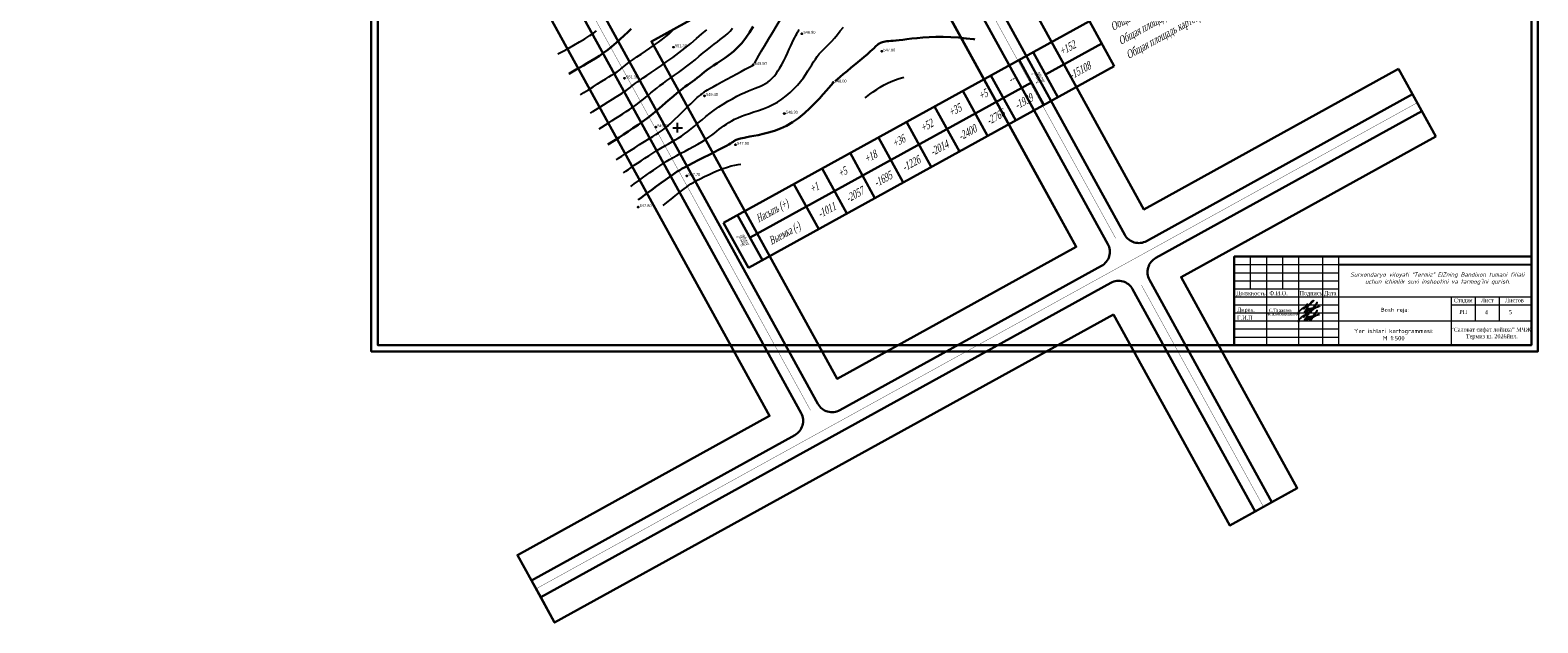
# Model space of a CAD drawing. Extents: x 883 to 364438, y -13 to 4201180.
# Tile 70 of 256: x 363489 to 363959, y 4200685 to 4200869. Entities that reach past the tile are written whole.
import ezdxf
from ezdxf.enums import TextEntityAlignment as Align

# ---------------------------------------------------------------- set-up
doc = ezdxf.new("R2010")
doc.units = 0
doc.header["$LTSCALE"] = 0.5
doc.header["$MEASUREMENT"] = 0
doc.header["$PDMODE"] = 32
doc.header["$PDSIZE"] = 0.3
doc.linetypes.add('CONTI', pattern=[0])
doc.linetypes.add('STRIH_1', pattern=[3, 2, -1])
for name, color, linetype in [('(004) Точки рельефа', 7, 'Continuous'), ('DEFAULT', 250, 'CONTI'), ('GORIZDEFAULT', 32, 'CONTI'), ('K_TABLE', 7, 'Continuous'), ('PI_TTDEFAULT', 5, 'CONTI'), ('SETKR', 2, 'CONTI'), ('штамп', 6, 'Continuous')]:
    doc.layers.add(name, color=color, linetype=linetype)
doc.layers.add('(032) Горизонтали утолщенные', color=32, linetype='Continuous', lineweight=30)
doc.layers.add('.', color=7, linetype='Continuous', lineweight=15)
doc.styles.add('D-431', font='d431.ttf')
doc.styles.add('ESKD1', font='times.ttf', dxfattribs={"width": 0.6, "oblique": 15})
doc.styles.add('GOST', font='isocpeur.ttf', dxfattribs={"height": 250})
doc.styles.get("Standard").update_dxf_attribs({"font": 'times.ttf'})
doc.styles.add('TimesNew', font='times.ttf')
doc.styles.add('tiyms', font='times.ttf')

# ---------------------------------------------------------------- blocks, each defined once
blk = doc.blocks.new('BL_333')
at = {"color": 0}
for p, q in [((-1.5, 0), (1.5, 0)), ((0, -1.5), (0, 1.5))]:
    blk.add_line(p, q, dxfattribs=at)
blk = doc.blocks.new('gergrgrre')
at = {"layer": '(032) Горизонтали утолщенные', "color": 32}
for points in [[(360466.16, 4200766.77, 552), (360466.32, 4200766.86, 552), (360467.37, 4200767.48, 552), (360468.42, 4200768.1, 552), (360469.51, 4200768.73, 552), (360470.65, 4200769.39, 552), (360471.84, 4200770.07, 552), (360473.08, 4200770.79, 552), (360474.35, 4200771.56, 552), (360475.64, 4200772.39, 552), (360476.94, 4200773.28, 552), (360478.25, 4200774.25, 552), (360479.55, 4200775.3, 552), (360480.84, 4200776.4, 552), (360482.09, 4200777.53, 552), (360483.31, 4200778.66, 552), (360484.47, 4200779.74, 552), (360485.57, 4200780.77, 552)], [(360478.29, 4200744.77, 550), (360478.8, 4200745.1, 550), (360479.63, 4200745.63, 550), (360480.62, 4200746.27, 550), (360481.79, 4200747.02, 550), (360483.12, 4200747.87, 550), (360484.57, 4200748.82, 550), (360486.1, 4200749.84, 550), (360487.67, 4200750.93, 550), (360489.25, 4200752.06, 550), (360490.81, 4200753.22, 550), (360492.3, 4200754.39, 550), (360493.73, 4200755.56, 550), (360495.09, 4200756.71, 550), (360496.37, 4200757.82, 550), (360497.58, 4200758.87, 550), (360498.7, 4200759.85, 550), (360499.74, 4200760.73, 550), (360500.69, 4200761.51, 550), (360501.57, 4200762.19, 550), (360502.39, 4200762.81, 550), (360503.16, 4200763.37, 550), (360503.9, 4200763.91, 550), (360504.62, 4200764.43, 550), (360505.33, 4200764.96, 550), (360506.05, 4200765.52, 550), (360506.78, 4200766.1, 550), (360507.55, 4200766.72, 550), (360508.36, 4200767.35, 550), (360509.24, 4200768.01, 550), (360510.18, 4200768.7, 550), (360511.2, 4200769.4, 550), (360512.32, 4200770.12, 550), (360513.51, 4200770.89, 550), (360514.76, 4200771.73, 550), (360516.05, 4200772.67, 550), (360517.36, 4200773.73, 550), (360518.66, 4200774.95, 550), (360519.94, 4200776.35, 550), (360521.18, 4200777.94, 550), (360522.36, 4200779.67, 550), (360523.48, 4200781.48, 550)], [(360549.01, 4200764.53, 548), (360550.54, 4200765.82, 548), (360551.55, 4200766.65, 548), (360552.75, 4200767.64, 548), (360554.06, 4200768.72, 548), (360555.42, 4200769.84, 548), (360556.76, 4200770.95, 548), (360558, 4200772, 548), (360559.08, 4200772.92, 548), (360559.95, 4200773.69, 548), (360560.62, 4200774.3, 548), (360561.13, 4200774.78, 548), (360561.52, 4200775.16, 548), (360561.82, 4200775.46, 548), (360562.07, 4200775.69, 548), (360562.3, 4200775.89, 548), (360562.55, 4200776.07, 548), (360562.82, 4200776.24, 548), (360563.11, 4200776.39, 548), (360563.44, 4200776.52, 548), (360563.8, 4200776.64, 548), (360564.2, 4200776.74, 548), (360564.64, 4200776.82, 548), (360565.13, 4200776.89, 548), (360565.69, 4200776.94, 548), (360566.32, 4200777, 548), (360567.06, 4200777.05, 548), (360567.92, 4200777.13, 548), (360568.91, 4200777.23, 548), (360570.06, 4200777.36, 548), (360571.38, 4200777.53, 548), (360572.86, 4200777.72, 548), (360574.51, 4200777.91, 548), (360576.32, 4200778.08, 548), (360578.27, 4200778.22, 548), (360580.38, 4200778.29, 548), (360582.62, 4200778.29, 548), (360584.99, 4200778.19, 548), (360587.42, 4200778.02, 548), (360589.85, 4200777.79, 548), (360592.2, 4200777.53, 548), (360592.55, 4200777.49, 548)], [(360487.76, 4200727.58, 548), (360488.76, 4200728.35, 548), (360490.35, 4200729.56, 548), (360491.93, 4200730.74, 548), (360493.46, 4200731.86, 548), (360494.9, 4200732.9, 548), (360496.22, 4200733.84, 548), (360497.36, 4200734.65, 548), (360498.33, 4200735.32, 548), (360499.15, 4200735.88, 548), (360499.9, 4200736.37, 548), (360500.64, 4200736.83, 548), (360501.45, 4200737.29, 548), (360502.38, 4200737.8, 548), (360503.52, 4200738.4, 548), (360504.88, 4200739.11, 548), (360506.43, 4200739.91, 548), (360508.09, 4200740.76, 548), (360509.77, 4200741.62, 548), (360511.39, 4200742.46, 548), (360512.88, 4200743.23, 548), (360514.15, 4200743.89, 548), (360515.16, 4200744.43, 548), (360515.91, 4200744.84, 548), (360516.45, 4200745.15, 548), (360516.83, 4200745.38, 548), (360517.08, 4200745.55, 548), (360517.26, 4200745.67, 548), (360517.39, 4200745.77, 548), (360517.53, 4200745.86, 548), (360517.68, 4200745.96, 548), (360517.84, 4200746.05, 548), (360518.03, 4200746.14, 548), (360518.25, 4200746.23, 548), (360518.51, 4200746.32, 548), (360518.81, 4200746.42, 548), (360519.16, 4200746.52, 548), (360519.58, 4200746.63, 548), (360520.11, 4200746.75, 548), (360520.75, 4200746.89, 548), (360521.55, 4200747.06, 548), (360522.51, 4200747.25, 548), (360523.67, 4200747.48, 548), (360525.04, 4200747.75, 548), (360526.59, 4200748.08, 548), (360528.29, 4200748.52, 548), (360530.1, 4200749.07, 548), (360531.98, 4200749.77, 548), (360533.89, 4200750.65, 548), (360535.79, 4200751.74, 548), (360537.66, 4200753.04, 548), (360539.45, 4200754.51, 548), (360541.15, 4200756.06, 548), (360542.71, 4200757.62, 548), (360544.12, 4200759.11, 548), (360545.33, 4200760.47, 548), (360546.33, 4200761.62, 548), (360548.38, 4200763.98, 548)]]:
    blk.add_polyline3d(points, dxfattribs=at)
at = {"layer": 'GORIZDEFAULT', "color": 32}
for points in [[(360469.73, 4200760.29, 551.5), (360470.79, 4200760.95, 551.5), (360472.23, 4200761.84, 551.5), (360473.69, 4200762.75, 551.5), (360475.11, 4200763.64, 551.5), (360476.44, 4200764.48, 551.5), (360477.62, 4200765.22, 551.5), (360478.62, 4200765.83, 551.5), (360479.44, 4200766.33, 551.5), (360480.12, 4200766.75, 551.5), (360480.69, 4200767.1, 551.5), (360481.16, 4200767.4, 551.5), (360481.58, 4200767.68, 551.5), (360481.96, 4200767.97, 551.5), (360482.35, 4200768.28, 551.5), (360482.76, 4200768.62, 551.5), (360483.23, 4200769.01, 551.5), (360483.78, 4200769.46, 551.5), (360484.43, 4200769.98, 551.5), (360485.23, 4200770.58, 551.5), (360486.19, 4200771.27, 551.5), (360487.33, 4200772.06, 551.5), (360488.61, 4200772.93, 551.5), (360489.98, 4200773.85, 551.5), (360491.38, 4200774.79, 551.5), (360492.77, 4200775.74, 551.5), (360494.08, 4200776.67, 551.5), (360495.28, 4200777.54, 551.5), (360496.32, 4200778.35, 551.5), (360497.22, 4200779.12, 551.5), (360498.03, 4200779.86, 551.5), (360498.78, 4200780.62, 551.5)], [(360475.59, 4200749.66, 550.5), (360476.42, 4200750.19, 550.5), (360477.5, 4200750.88, 550.5), (360478.59, 4200751.57, 550.5), (360479.67, 4200752.26, 550.5), (360480.75, 4200752.96, 550.5), (360481.84, 4200753.65, 550.5), (360482.91, 4200754.34, 550.5), (360483.98, 4200755.03, 550.5), (360485.03, 4200755.73, 550.5), (360486.05, 4200756.44, 550.5), (360487.05, 4200757.15, 550.5), (360488.02, 4200757.87, 550.5), (360488.94, 4200758.59, 550.5), (360489.85, 4200759.33, 550.5), (360490.74, 4200760.07, 550.5), (360491.64, 4200760.82, 550.5), (360492.55, 4200761.58, 550.5), (360493.5, 4200762.35, 550.5), (360494.5, 4200763.12, 550.5), (360495.56, 4200763.9, 550.5), (360496.68, 4200764.7, 550.5), (360497.85, 4200765.51, 550.5), (360499.05, 4200766.36, 550.5), (360500.3, 4200767.23, 550.5), (360501.56, 4200768.15, 550.5), (360502.85, 4200769.11, 550.5), (360504.15, 4200770.13, 550.5), (360505.45, 4200771.17, 550.5), (360506.73, 4200772.22, 550.5), (360507.97, 4200773.26, 550.5), (360509.18, 4200774.25, 550.5), (360510.32, 4200775.18, 550.5), (360511.38, 4200776.01, 550.5), (360512.36, 4200776.75, 550.5), (360513.27, 4200777.41, 550.5), (360514.11, 4200778.04, 550.5), (360514.9, 4200778.67, 550.5), (360515.66, 4200779.34, 550.5), (360516.39, 4200780.09, 550.5), (360517.12, 4200780.96, 550.5)], [(360483.14, 4200735.96, 549), (360483.83, 4200736.48, 549), (360484.67, 4200737.08, 549), (360485.55, 4200737.7, 549), (360486.5, 4200738.35, 549), (360487.53, 4200739.03, 549), (360488.64, 4200739.77, 549), (360489.83, 4200740.54, 549), (360491.06, 4200741.33, 549), (360492.32, 4200742.13, 549), (360493.57, 4200742.91, 549), (360494.81, 4200743.66, 549), (360495.99, 4200744.36, 549), (360497.11, 4200745.01, 549), (360498.17, 4200745.62, 549), (360499.19, 4200746.21, 549), (360500.19, 4200746.8, 549), (360501.17, 4200747.42, 549), (360502.16, 4200748.09, 549), (360503.17, 4200748.83, 549), (360504.22, 4200749.65, 549), (360505.3, 4200750.55, 549), (360506.43, 4200751.51, 549), (360507.6, 4200752.5, 549), (360508.82, 4200753.51, 549), (360510.09, 4200754.52, 549), (360511.42, 4200755.52, 549), (360512.79, 4200756.48, 549), (360514.2, 4200757.39, 549), (360515.62, 4200758.25, 549), (360517.03, 4200759.05, 549), (360518.41, 4200759.79, 549), (360519.72, 4200760.45, 549), (360520.96, 4200761.02, 549), (360522.09, 4200761.51, 549), (360523.14, 4200761.93, 549), (360524.1, 4200762.3, 549), (360524.99, 4200762.65, 549), (360525.81, 4200762.99, 549), (360526.59, 4200763.35, 549), (360527.32, 4200763.75, 549), (360528.03, 4200764.21, 549), (360528.71, 4200764.73, 549), (360529.36, 4200765.34, 549), (360530, 4200766.02, 549), (360530.62, 4200766.8, 549), (360531.24, 4200767.66, 549), (360531.85, 4200768.64, 549), (360532.46, 4200769.71, 549), (360533.06, 4200770.86, 549), (360533.65, 4200772.05, 549), (360534.21, 4200773.24, 549), (360534.75, 4200774.4, 549), (360535.25, 4200775.48, 549), (360535.7, 4200776.46, 549), (360536.1, 4200777.32, 549), (360536.46, 4200778.04, 549), (360536.78, 4200778.67, 549), (360537.08, 4200779.22, 549), (360537.35, 4200779.71, 549), (360537.61, 4200780.15, 549), (360537.86, 4200780.58, 549)], [(360523.9, 4200770.02, 549.5), (360525.32, 4200772.49, 549.5), (360526.15, 4200773.89, 549.5), (360527.16, 4200775.59, 549.5), (360528.32, 4200777.54, 549.5), (360529.6, 4200779.69, 549.5), (360530.97, 4200781.99, 549.5), (360532.4, 4200784.39, 549.5), (360533.86, 4200786.84, 549.5), (360535.33, 4200789.28, 549.5), (360536.76, 4200791.68, 549.5), (360538.14, 4200793.97, 549.5), (360539.43, 4200796.11, 549.5), (360540.6, 4200798.06, 549.5), (360541.62, 4200799.75, 549.5), (360542.46, 4200801.15, 549.5), (360544.19, 4200803.96, 549.5)], [(360485.46, 4200731.76, 548.5), (360486.52, 4200732.58, 548.5), (360487.8, 4200733.54, 548.5), (360489.03, 4200734.44, 548.5), (360490.22, 4200735.29, 548.5), (360491.36, 4200736.09, 548.5), (360492.44, 4200736.84, 548.5), (360493.48, 4200737.55, 548.5), (360494.49, 4200738.21, 548.5), (360495.48, 4200738.85, 548.5), (360496.48, 4200739.48, 548.5), (360497.51, 4200740.1, 548.5), (360498.6, 4200740.73, 548.5), (360499.75, 4200741.38, 548.5), (360501, 4200742.06, 548.5), (360502.3, 4200742.77, 548.5), (360503.64, 4200743.49, 548.5), (360504.98, 4200744.21, 548.5), (360506.28, 4200744.94, 548.5), (360507.52, 4200745.66, 548.5), (360508.66, 4200746.36, 548.5), (360509.69, 4200747.04, 548.5), (360510.6, 4200747.7, 548.5), (360511.44, 4200748.33, 548.5), (360512.21, 4200748.94, 548.5), (360512.95, 4200749.53, 548.5), (360513.67, 4200750.1, 548.5), (360514.41, 4200750.64, 548.5), (360515.17, 4200751.17, 548.5), (360515.97, 4200751.68, 548.5), (360516.82, 4200752.17, 548.5), (360517.75, 4200752.65, 548.5), (360518.75, 4200753.12, 548.5), (360519.83, 4200753.57, 548.5), (360521.02, 4200754.02, 548.5), (360522.32, 4200754.46, 548.5), (360523.7, 4200754.91, 548.5), (360525.15, 4200755.39, 548.5), (360526.63, 4200755.92, 548.5), (360528.13, 4200756.52, 548.5), (360529.62, 4200757.2, 548.5), (360531.07, 4200757.99, 548.5), (360532.46, 4200758.9, 548.5), (360533.79, 4200759.9, 548.5), (360535.04, 4200760.98, 548.5), (360536.21, 4200762.1, 548.5), (360537.28, 4200763.25, 548.5), (360538.26, 4200764.41, 548.5), (360539.13, 4200765.54, 548.5), (360539.9, 4200766.62, 548.5), (360540.57, 4200767.66, 548.5), (360541.18, 4200768.65, 548.5), (360541.75, 4200769.6, 548.5), (360542.31, 4200770.5, 548.5), (360542.87, 4200771.36, 548.5), (360543.46, 4200772.17, 548.5), (360544.1, 4200772.95, 548.5), (360544.79, 4200773.71, 548.5), (360545.53, 4200774.46, 548.5), (360546.31, 4200775.24, 548.5), (360547.12, 4200776.06, 548.5), (360547.96, 4200776.95, 548.5), (360548.83, 4200777.91, 548.5), (360549.72, 4200778.98, 548.5), (360550.64, 4200780.12, 548.5), (360551.61, 4200781.31, 548.5)], [(360472.9, 4200754.55, 551), (360473.64, 4200755.02, 551), (360475.31, 4200756.09, 551), (360476.9, 4200757.1, 551), (360478.37, 4200758.04, 551), (360479.71, 4200758.9, 551), (360480.89, 4200759.64, 551), (360481.88, 4200760.28, 551), (360482.71, 4200760.81, 551), (360483.39, 4200761.25, 551), (360483.96, 4200761.62, 551), (360484.44, 4200761.95, 551), (360484.85, 4200762.24, 551), (360485.22, 4200762.52, 551), (360485.58, 4200762.8, 551), (360485.96, 4200763.1, 551), (360486.39, 4200763.43, 551), (360486.9, 4200763.83, 551), (360487.53, 4200764.29, 551), (360488.31, 4200764.85, 551), (360489.27, 4200765.52, 551), (360490.43, 4200766.3, 551), (360491.79, 4200767.2, 551), (360493.3, 4200768.22, 551), (360494.94, 4200769.34, 551), (360496.69, 4200770.56, 551), (360498.51, 4200771.87, 551), (360500.37, 4200773.27, 551), (360502.26, 4200774.74, 551), (360504.11, 4200776.24, 551), (360505.9, 4200777.73, 551), (360507.58, 4200779.16, 551), (360509.12, 4200780.49, 551)], [(360462.74, 4200772.98, 552.5), (360464.2, 4200773.76, 552.5), (360465.89, 4200774.69, 552.5), (360467.66, 4200775.68, 552.5), (360469.43, 4200776.69, 552.5), (360471.13, 4200777.7, 552.5), (360472.67, 4200778.66, 552.5), (360473.81, 4200779.41, 552.5), (360474.79, 4200780.12, 552.5)], [(360480.87, 4200740.09, 549.5), (360480.89, 4200740.11, 549.5), (360481.64, 4200740.6, 549.5), (360482.61, 4200741.22, 549.5), (360483.8, 4200741.99, 549.5), (360485.17, 4200742.87, 549.5), (360486.64, 4200743.81, 549.5), (360488.15, 4200744.77, 549.5), (360489.64, 4200745.71, 549.5), (360491.02, 4200746.59, 549.5), (360492.23, 4200747.34, 549.5), (360493.22, 4200747.96, 549.5), (360494.02, 4200748.46, 549.5), (360494.69, 4200748.88, 549.5), (360495.26, 4200749.26, 549.5), (360495.79, 4200749.65, 549.5), (360496.33, 4200750.08, 549.5), (360496.94, 4200750.6, 549.5), (360497.63, 4200751.23, 549.5), (360498.42, 4200751.96, 549.5), (360499.26, 4200752.76, 549.5), (360500.13, 4200753.59, 549.5), (360501.01, 4200754.44, 549.5), (360501.86, 4200755.28, 549.5), (360502.67, 4200756.07, 549.5), (360503.42, 4200756.79, 549.5), (360504.09, 4200757.45, 549.5), (360504.69, 4200758.03, 549.5), (360505.23, 4200758.55, 549.5), (360505.7, 4200759, 549.5), (360506.11, 4200759.39, 549.5), (360506.46, 4200759.71, 549.5), (360506.76, 4200759.98, 549.5), (360507.01, 4200760.19, 549.5), (360507.22, 4200760.36, 549.5), (360507.39, 4200760.5, 549.5), (360507.54, 4200760.61, 549.5), (360507.68, 4200760.71, 549.5), (360507.81, 4200760.81, 549.5), (360507.94, 4200760.91, 549.5), (360508.12, 4200761.04, 549.5), (360508.37, 4200761.21, 549.5), (360508.75, 4200761.45, 549.5), (360509.29, 4200761.77, 549.5), (360510.04, 4200762.2, 549.5), (360511.02, 4200762.76, 549.5), (360512.27, 4200763.45, 549.5), (360513.71, 4200764.24, 549.5), (360515.27, 4200765.1, 549.5), (360516.86, 4200765.96, 549.5), (360518.41, 4200766.79, 549.5), (360519.81, 4200767.55, 549.5), (360521.01, 4200768.19, 549.5), (360523.51, 4200769.48, 549.5), (360523.53, 4200769.49, 549.5)], [(360558.34, 4200759.29, 547.5), (360558.82, 4200759.66, 547.5), (360559.86, 4200760.45, 547.5), (360560.9, 4200761.21, 547.5), (360561.96, 4200761.95, 547.5), (360563.06, 4200762.67, 547.5), (360564.24, 4200763.36, 547.5), (360565.54, 4200764.02, 547.5), (360566.98, 4200764.63, 547.5), (360568.61, 4200765.21, 547.5), (360570.45, 4200765.73, 547.5)], [(360495.46, 4200725.82, 547.5), (360496.59, 4200726.74, 547.5), (360497.94, 4200727.82, 547.5), (360499.2, 4200728.81, 547.5), (360500.31, 4200729.67, 547.5), (360501.24, 4200730.4, 547.5), (360502.02, 4200731.03, 547.5), (360502.73, 4200731.57, 547.5), (360503.41, 4200732.07, 547.5), (360504.13, 4200732.55, 547.5), (360504.94, 4200733.04, 547.5), (360505.9, 4200733.58, 547.5), (360507.06, 4200734.18, 547.5), (360508.37, 4200734.83, 547.5), (360509.79, 4200735.5, 547.5), (360511.26, 4200736.16, 547.5), (360512.74, 4200736.79, 547.5), (360514.17, 4200737.34, 547.5), (360515.51, 4200737.8, 547.5), (360516.71, 4200738.15, 547.5), (360517.8, 4200738.4, 547.5), (360518.83, 4200738.58, 547.5), (360519.64, 4200738.69, 547.5)]]:
    blk.add_polyline3d(points, dxfattribs=at)
at = {"layer": 'PI_TTDEFAULT', "color": 5}
for p in [(360538.7, 4200779.26, 548.9), (360498.67, 4200775.07, 551.3), (360563.56, 4200773.78, 547.9), (360483.5, 4200765.38, 551.3), (360523.53, 4200769.58, 549.5), (360548.38, 4200764.09, 548), (360508.35, 4200759.9, 549.4), (360533.21, 4200754.41, 548.3), (360493.18, 4200750.21, 549.7), (360518.04, 4200744.72, 547.9), (360502.86, 4200735.04, 547.7), (360487.69, 4200725.35, 547.8)]:
    blk.add_point(p, dxfattribs=at)
at = {"layer": 'SETKR', "color": 92}
blk.add_blockref('BL_333', (360500, 4200750), dxfattribs=at)
at = {"layer": '(004) Точки рельефа', "style": 'D-431'}
for s, p in [('548.90', (360539.19, 4200779.26)), ('551.30', (360499.17, 4200775.06)), ('547.90', (360564.05, 4200773.77)), ('549.50', (360524.03, 4200769.58)), ('551.30', (360484, 4200765.37)), ('549.40', (360508.84, 4200759.9)), ('548.00', (360548.88, 4200764.08)), ('549.70', (360493.67, 4200750.2)), ('548.30', (360533.71, 4200754.41)), ('547.90', (360518.53, 4200744.72)), ('547.70', (360503.36, 4200735.04)), ('547.80', (360488.19, 4200725.34))]:
    blk.add_text(s, height=0.875, dxfattribs=at).set_placement(p)
blk = doc.blocks.new('TABL_OBEM_GOR1', base_point=(362735.21, 4200754.8))
at = {"layer": 'K_TABLE', "color": 5, "linetype": 'Continuous', "lineweight": 30}
for p, q in [((362735.21, 4200754.8), (362849.08, 4200817.52)), ((362849.08, 4200817.52), (362856.8, 4200803.51)), ((362831.56, 4200807.87), (362839.28, 4200793.86)), ((362835.42, 4200800.87), (362852.94, 4200810.52)), ((362742.93, 4200740.78), (362856.8, 4200803.51)), ((362827.18, 4200805.46), (362834.9, 4200791.45)), ((362743.45, 4200750.2), (362831.04, 4200798.45)), ((362818.42, 4200800.63), (362826.14, 4200786.62)), ((362809.66, 4200795.81), (362817.38, 4200781.8)), ((362800.91, 4200790.98), (362808.63, 4200776.97)), ((362792.15, 4200786.16), (362799.87, 4200772.15)), ((362783.39, 4200781.33), (362791.11, 4200767.32)), ((362774.63, 4200776.51), (362782.35, 4200762.5)), ((362765.87, 4200771.68), (362773.59, 4200757.67)), ((362757.11, 4200766.86), (362764.83, 4200752.85)), ((362739.59, 4200757.21), (362747.31, 4200743.2)), ((362735.21, 4200754.8), (362742.93, 4200740.78))]:
    blk.add_line(p, q, dxfattribs=at)
at = {"layer": 'K_TABLE', "color": 5, "linetype": 'Continuous', "lineweight": 30, "style": 'ESKD1', "oblique": 15, "width": 0.6}
for s, p in [('Общая площадь насыпи = 272 м2', (362853.46, 4200819.93)), ('Общая площадь выемки = 5702 м2', (362855.87, 4200815.56)), ('Общая площадь 0-области = 18 м2', (362858.28, 4200811.18)), ('Общая площадь картограммы = 5991 м2', (362860.7, 4200806.8))]:
    blk.add_text(s, height=2.5, rotation=28.8487, dxfattribs=at).set_placement(p, align=Align.MIDDLE_LEFT)
at = {"layer": 'K_TABLE', "color": 5, "linetype": 'Continuous', "lineweight": 30, "style": 'ESKD1', "oblique": 15}
for s, rotation, width, p in [('+152', 28.8487, 0.6, (362842.25, 4200809.19)), ('-15108', 28.8487, 0.6, (362846.11, 4200802.19)), ('--', 28.8487, 0.6, (362824.73, 4200799.54)), ('Всего,м3', 118.8487, 0.2, (362833.23, 4200799.66)), ('+5', 28.8487, 0.6, (362815.97, 4200794.72)), ('-1939', 28.8487, 0.6, (362828.59, 4200792.54)), ('+35', 28.8487, 0.6, (362807.21, 4200789.89)), ('-2766', 28.8487, 0.6, (362819.83, 4200787.71)), ('+52', 28.8487, 0.6, (362798.46, 4200785.07)), ('-2400', 28.8487, 0.6, (362811.07, 4200782.89)), ('+36', 28.8487, 0.6, (362789.7, 4200780.24)), ('-2014', 28.8487, 0.6, (362802.32, 4200778.06)), ('+18', 28.8487, 0.6, (362780.94, 4200775.42)), ('-1226', 28.8487, 0.6, (362793.56, 4200773.24)), ('+5', 28.8487, 0.6, (362772.18, 4200770.59)), ('-1695', 28.8487, 0.6, (362784.8, 4200768.41)), ('+1', 28.8487, 0.6, (362763.42, 4200765.77)), ('-2057', 28.8487, 0.6, (362776.04, 4200763.59)), ('Насыпь (+)', 28.8487, 0.5, (362750.28, 4200758.53)), ('-1011', 28.8487, 0.6, (362767.28, 4200758.76)), ('Выемка (-)', 28.8487, 0.5, (362754.14, 4200751.52)), ('Итого,м3', 118.8487, 0.2, (362741.26, 4200749))]:
    blk.add_text(s, height=2.5, rotation=rotation, dxfattribs=dict(at, width=width)).set_placement(p, align=Align.MIDDLE_CENTER)

msp = doc.modelspace()

# ---------------------------------------------------------------- linework, layer by layer
at = {"color": 5, "linetype": 'Continuous', "lineweight": 30}
for points in [[(363683.68, 4201081.78), (363766.46, 4201127.4), (363763.57, 4201132.65), (363489.32, 4200981.53), (363492.21, 4200976.27), (363574.2, 4201021.45, -0.414214), (363581, 4201019.49), (363729.29, 4200750.39, -0.414214), (363727.32, 4200743.6), (363645.33, 4200698.42), (363648.23, 4200693.16), (363825.68, 4200790.95, -0.414214), (363832.47, 4200788.98), (363870.57, 4200719.86), (363875.82, 4200722.76), (363837.73, 4200791.88, -0.414214), (363839.69, 4200798.67), (363922.47, 4200844.29), (363919.58, 4200849.55), (363836.8, 4200803.93, -0.414214), (363830.01, 4200805.89), (363681.72, 4201074.99, -0.414214)], [(363915.24, 4200857.43), (363919.58, 4200849.55), (363836.8, 4200803.93, -0.414214), (363830.01, 4200805.89), (363681.72, 4201074.99, -0.414214), (363683.68, 4201081.78), (363766.46, 4201127.4), (363770.81, 4201119.52), (363691.53, 4201075.83), (363835.96, 4200813.74)], [(363496.56, 4200968.39), (363492.21, 4200976.27), (363574.2, 4201021.45, -0.414214), (363581, 4201019.49), (363729.29, 4200750.39, -0.414214), (363727.32, 4200743.6), (363645.33, 4200698.42), (363640.99, 4200706.3), (363719.47, 4200749.55), (363575.04, 4201011.64)], [(363926.82, 4200836.41), (363922.47, 4200844.29), (363839.69, 4200798.67, 0.414214), (363837.73, 4200791.88), (363875.82, 4200722.76), (363883.7, 4200727.1), (363847.54, 4200792.72)], [(363826.52, 4200781.14), (363862.68, 4200715.52), (363870.57, 4200719.86), (363832.47, 4200788.98, 0.414214), (363825.68, 4200790.95), (363648.23, 4200693.16), (363652.57, 4200685.28)]]:
    msp.add_lwpolyline(points, format="xyb", close=True, dxfattribs=at)
at = {"color": 18, "linetype": 'Continuous', "lineweight": 30, "true_color": 0x000000}
for points in [[(363595.49, 4201098.43), (363958.6, 4201098.43), (363958.6, 4200769.59), (363595.49, 4200769.59)], [(363597.49, 4201096.43), (363956.6, 4201096.43), (363956.6, 4200771.59), (363597.49, 4200771.59)]]:
    msp.add_lwpolyline(points, close=True, dxfattribs=at)
at = {"ltscale": 0.149071, "const_width": 0.1}
for points in [[(363691.53, 4201075.83), (363835.96, 4200813.74)], [(363575.04, 4201011.64), (363706.08, 4200773.85)], [(363682.7, 4200866.01), (363727.1, 4200785.44)], [(363835.96, 4200813.74), (363915.24, 4200857.43)], [(363847.54, 4200792.72), (363926.82, 4200836.41)], [(363740.49, 4200761.13), (363814.94, 4200802.16)], [(363847.54, 4200792.72), (363883.7, 4200727.1)], [(363652.57, 4200685.28), (363826.52, 4200781.14)], [(363826.52, 4200781.14), (363862.68, 4200715.52)]]:
    msp.add_lwpolyline(points, dxfattribs=at)
at = {"color": 7, "linetype": 'STRIH_1', "ltscale": 2, "true_color": 0xffffff, "const_width": 0.1}
for points in [[(363678.6, 4201074.44), (363827.18, 4200804.8)], [(363583.24, 4201021.63), (363732.21, 4200751.29)], [(363646.78, 4200695.79), (363921.03, 4200846.92)], [(363835.24, 4200790.18), (363873.19, 4200721.31)]]:
    msp.add_lwpolyline(points, dxfattribs=at)
at = {"ltscale": 0.149071, "const_width": 0.1}
for points in [[(363919.58, 4200849.55), (363836.8, 4200803.93, -0.414214), (363830.01, 4200805.89), (363683.65, 4201071.49)], [(363581, 4201019.49), (363729.29, 4200750.39, -0.414214), (363727.32, 4200743.6), (363645.33, 4200698.42)], [(363875.82, 4200722.76), (363837.73, 4200791.88, -0.414214), (363839.69, 4200798.67), (363922.47, 4200844.29)], [(363648.23, 4200693.16), (363825.68, 4200790.95, -0.414214), (363832.47, 4200788.98), (363870.57, 4200719.86)]]:
    msp.add_lwpolyline(points, format="xyb", dxfattribs=at)
at = {"ltscale": 0.149071}
for points in [[(363640.99, 4200706.3), (363719.47, 4200749.55), (363575.04, 4201011.64), (363496.56, 4200968.39)], [(363926.82, 4200836.41), (363847.54, 4200792.72), (363883.7, 4200727.1)]]:
    msp.add_lwpolyline(points, dxfattribs=at)
at = {"color": 5, "linetype": 'Continuous', "lineweight": 30}
msp.add_lwpolyline([(363614.34, 4200971.41), (363734.54, 4200753.29, 0.414214), (363741.33, 4200751.32), (363822.79, 4200796.21, 0.414214), (363824.75, 4200803), (363755.25, 4200929.13, 0.414214)], format="xyb", dxfattribs=at)
at = {"color": 6, "ltscale": 0.149071, "const_width": 0.5}
msp.add_lwpolyline([(363757.14, 4200907.03), (363682.7, 4200866.01), (363740.49, 4200761.13), (363814.94, 4200802.16)], close=True, dxfattribs=at)
at = {"color": 5, "linetype": 'Continuous', "lineweight": 30}
for points in [[(363756.76, 4200907.74), (363801.55, 4200826.46), (363814.94, 4200802.16), (363740.49, 4200761.13), (363682.7, 4200866.01), (363701.47, 4200876.35)], [(363919.58, 4200849.55), (363926.82, 4200836.41)], [(363862.68, 4200715.52), (363883.7, 4200727.1)], [(363652.57, 4200685.28), (363645.33, 4200698.42)]]:
    msp.add_lwpolyline(points, dxfattribs=at)
msp.add_lwpolyline([(363814.94, 4200802.16), (363740.49, 4200761.13), (363682.7, 4200866.01), (363757.14, 4200907.03)], close=True, dxfattribs=at)
at = {"lineweight": 30}
msp.add_lwpolyline([(363864.1, 4200771.59), (363956.6, 4200771.59), (363956.6, 4200799.09), (363864.1, 4200799.09)], close=True, dxfattribs=at)
msp.add_lwpolyline([(363896.6, 4200796.59), (363956.6, 4200796.59)])
at = {"color": 5}
for points in [[(363884.2, 4200781.22), (363884.16, 4200781.35), (363884.15, 4200781.42), (363884.15, 4200781.51), (363884.18, 4200781.69), (363884.25, 4200781.83), (363884.34, 4200781.98), (363884.46, 4200782.15), (363884.56, 4200782.26), (363884.66, 4200782.35), (363884.8, 4200782.5), (363884.91, 4200782.6), (363885, 4200782.7), (363885.14, 4200782.82), (363885.25, 4200782.93), (363885.45, 4200783.08), (363885.64, 4200783.22), (363885.95, 4200783.34), (363886.29, 4200783.4), (363886.67, 4200783.38), (363886.77, 4200783.22), (363886.81, 4200783.09), (363886.82, 4200782.92), (363886.82, 4200782.8), (363886.77, 4200782.71), (363886.74, 4200782.63), (363886.71, 4200782.54), (363886.69, 4200782.48), (363886.67, 4200782.42), (363886.64, 4200782.34), (363886.62, 4200782.29), (363886.58, 4200782.21), (363886.58, 4200782.21), (363886.54, 4200782.16), (363886.49, 4200782.1), (363886.42, 4200782.04), (363886.36, 4200781.98), (363886.3, 4200781.96), (363886.27, 4200781.96), (363886.27, 4200781.96), (363886.25, 4200782.02), (363886.25, 4200782.05), (363886.24, 4200782.12), (363886.26, 4200782.21), (363886.33, 4200782.32), (363886.37, 4200782.4), (363886.43, 4200782.49), (363886.54, 4200782.6), (363886.59, 4200782.68), (363886.83, 4200783.03), (363886.94, 4200783.29), (363887.02, 4200783.49), (363887.09, 4200783.61), (363887.32, 4200783.94), (363887.46, 4200784.18), (363887.55, 4200784.29), (363887.66, 4200784.43), (363887.76, 4200784.56), (363887.81, 4200784.63), (363888.02, 4200784.87), (363888.09, 4200784.93), (363888.14, 4200785.02), (363888.23, 4200785.1), (363888.3, 4200785.18), (363888.38, 4200785.25), (363888.45, 4200785.3), (363888.56, 4200785.37), (363888.63, 4200785.42), (363888.7, 4200785.46), (363888.72, 4200785.44), (363888.72, 4200785.34), (363888.66, 4200785.26), (363888.57, 4200785.18), (363888.51, 4200785.12), (363888.48, 4200785.07), (363888.4, 4200784.99), (363888.31, 4200784.87), (363888.25, 4200784.81), (363888.09, 4200784.65), (363888.03, 4200784.58), (363887.94, 4200784.47), (363887.88, 4200784.41), (363887.82, 4200784.34), (363887.77, 4200784.29), (363887.76, 4200784.26), (363887.71, 4200784.19), (363887.68, 4200784.17), (363887.64, 4200784.12), (363887.63, 4200784.11), (363887.59, 4200784.06), (363887.48, 4200784), (363887.43, 4200783.96), (363887.38, 4200783.92), (363887.35, 4200783.89), (363887.3, 4200783.88), (363887.2, 4200783.84), (363887.15, 4200783.83), (363887.09, 4200783.83), (363887.02, 4200783.82), (363887.02, 4200783.82), (363886.96, 4200783.79), (363886.96, 4200783.79), (363886.89, 4200783.78), (363886.89, 4200783.78), (363886.82, 4200783.78), (363886.82, 4200783.78), (363886.77, 4200783.83), (363886.77, 4200783.83), (363886.77, 4200783.9), (363886.77, 4200783.95), (363886.77, 4200783.95), (363886.77, 4200784.03), (363886.81, 4200784.1), (363886.83, 4200784.15), (363886.9, 4200784.21), (363886.92, 4200784.23), (363886.92, 4200784.27), (363886.92, 4200784.28), (363886.91, 4200784.3), (363886.9, 4200784.34), (363886.9, 4200784.34), (363886.78, 4200784.22), (363886.73, 4200784.17), (363886.73, 4200784.17), (363886.64, 4200784.05), (363886.6, 4200783.99), (363886.6, 4200783.99), (363886.51, 4200783.87), (363886.48, 4200783.79), (363886.44, 4200783.72), (363886.38, 4200783.64), (363886.34, 4200783.59), (363886.3, 4200783.53), (363886.22, 4200783.44), (363886.18, 4200783.38), (363886.12, 4200783.33), (363886.07, 4200783.28), (363886.06, 4200783.27), (363885.99, 4200783.2), (363885.93, 4200783.13), (363885.86, 4200783.05), (363885.83, 4200782.98), (363885.77, 4200782.89), (363885.77, 4200782.89), (363885.77, 4200782.89), (363885.77, 4200782.89), (363885.73, 4200782.81), (363885.73, 4200782.81), (363885.75, 4200782.85), (363885.77, 4200782.89), (363885.8, 4200782.94), (363885.86, 4200783.05), (363885.9, 4200783.09), (363885.97, 4200783.16), (363886.08, 4200783.27), (363886.13, 4200783.33), (363886.24, 4200783.37), (363886.37, 4200783.4), (363886.48, 4200783.4), (363886.62, 4200783.4), (363886.67, 4200783.38), (363886.76, 4200783.27), (363886.79, 4200783.16), (363886.82, 4200783), (363886.82, 4200782.8), (363886.77, 4200782.71), (363886.77, 4200782.71), (363886.74, 4200782.67), (363886.6, 4200782.52), (363886.49, 4200782.42), (363886.41, 4200782.33), (363886.33, 4200782.23), (363886.22, 4200782.1), (363886.15, 4200782.03), (363886.04, 4200781.92), (363885.96, 4200781.84), (363885.92, 4200781.8), (363885.92, 4200781.8), (363885.92, 4200781.8), (363885.92, 4200781.8), (363885.92, 4200781.8), (363886.04, 4200781.92), (363886.09, 4200781.98), (363886.22, 4200782.1), (363886.31, 4200782.21), (363886.41, 4200782.33), (363886.54, 4200782.47), (363886.6, 4200782.52), (363886.74, 4200782.67), (363886.8, 4200782.75), (363886.91, 4200782.87), (363886.98, 4200782.9), (363887.02, 4200782.9), (363887.08, 4200782.92), (363887.14, 4200782.92), (363887.19, 4200782.91), (363887.27, 4200782.84), (363887.27, 4200782.84), (363887.28, 4200782.75), (363887.29, 4200782.71), (363887.29, 4200782.6), (363887.26, 4200782.51), (363887.22, 4200782.44), (363887.2, 4200782.42), (363887.13, 4200782.33), (363887.08, 4200782.28), (363887.04, 4200782.23), (363887, 4200782.19), (363886.96, 4200782.13), (363886.83, 4200782.01), (363886.77, 4200781.95), (363886.68, 4200781.86), (363886.56, 4200781.79), (363886.51, 4200781.76), (363886.47, 4200781.72), (363886.62, 4200781.83), (363886.67, 4200781.87), (363886.72, 4200781.91), (363886.77, 4200781.95), (363886.86, 4200782.04), (363886.93, 4200782.15), (363887, 4200782.27), (363887.06, 4200782.35), (363887.1, 4200782.4), (363887.15, 4200782.45), (363887.19, 4200782.5), (363887.23, 4200782.57), (363887.27, 4200782.61), (363887.31, 4200782.66), (363887.36, 4200782.7), (363887.41, 4200782.74), (363887.41, 4200782.74), (363887.48, 4200782.81), (363887.54, 4200782.88), (363887.62, 4200782.92), (363887.62, 4200782.92), (363887.72, 4200782.96), (363887.78, 4200782.96), (363887.78, 4200782.96), (363887.88, 4200782.96), (363887.88, 4200782.96), (363887.93, 4200782.93), (363887.95, 4200782.89), (363887.96, 4200782.86), (363887.96, 4200782.84), (363887.96, 4200782.82), (363887.95, 4200782.78), (363887.93, 4200782.7), (363887.9, 4200782.64), (363887.84, 4200782.53), (363887.77, 4200782.42), (363887.7, 4200782.33), (363887.7, 4200782.33), (363887.56, 4200782.19), (363887.5, 4200782.13), (363887.45, 4200782.08), (363887.4, 4200782.08), (363887.4, 4200782.08), (363887.4, 4200782.15), (363887.43, 4200782.2), (363887.48, 4200782.27), (363887.57, 4200782.42), (363887.67, 4200782.51), (363887.75, 4200782.6), (363887.83, 4200782.68), (363887.92, 4200782.75), (363887.96, 4200782.79), (363888, 4200782.87), (363888.11, 4200782.97), (363888.17, 4200783), (363888.17, 4200783), (363888.23, 4200783.02), (363888.28, 4200782.97), (363888.28, 4200782.9), (363888.24, 4200782.77), (363888.23, 4200782.73), (363888.19, 4200782.66), (363888.19, 4200782.66), (363888.12, 4200782.57), (363888.08, 4200782.5), (363888.08, 4200782.5), (363887.97, 4200782.39), (363888.32, 4200782.74), (363888.57, 4200782.93), (363888.77, 4200783.02), (363888.86, 4200783.11), (363888.91, 4200783.16), (363888.95, 4200783.21), (363889.03, 4200783.31), (363889.14, 4200783.46), (363889.29, 4200783.66), (363889.43, 4200783.88), (363889.57, 4200784.09), (363889.7, 4200784.31), (363889.83, 4200784.55), (363889.9, 4200784.71), (363889.95, 4200784.84), (363889.72, 4200784.54), (363889.59, 4200784.41), (363889.52, 4200784.32), (363889.36, 4200784.12), (363889.15, 4200783.83), (363889.05, 4200783.68), (363888.64, 4200783.06), (363888.53, 4200782.9), (363888.43, 4200782.74), (363888.37, 4200782.61), (363888.28, 4200782.42), (363888.23, 4200782.34), (363888.17, 4200782.24), (363888.07, 4200782.11), (363888.03, 4200782.02), (363887.96, 4200781.92), (363887.89, 4200781.85), (363887.89, 4200781.85), (363887.91, 4200781.89), (363887.96, 4200781.98), (363888.07, 4200782.11), (363888.21, 4200782.29), (363888.35, 4200782.44), (363888.43, 4200782.52), (363888.51, 4200782.6), (363888.68, 4200782.75), (363888.84, 4200782.86), (363889.01, 4200783), (363889.19, 4200783.13), (363889.34, 4200783.21), (363889.61, 4200783.33), (363889.72, 4200783.37), (363889.87, 4200783.44), (363890.03, 4200783.51), (363890.18, 4200783.56), (363890.33, 4200783.62), (363890.48, 4200783.64), (363890.59, 4200783.64), (363890.67, 4200783.62)], [(363884.2, 4200778.72), (363884.16, 4200778.85), (363884.15, 4200778.92), (363884.15, 4200779.01), (363884.18, 4200779.19), (363884.25, 4200779.33), (363884.34, 4200779.48), (363884.46, 4200779.65), (363884.56, 4200779.76), (363884.66, 4200779.85), (363884.8, 4200780), (363884.91, 4200780.1), (363885, 4200780.2), (363885.14, 4200780.32), (363885.25, 4200780.43), (363885.45, 4200780.58), (363885.64, 4200780.72), (363885.95, 4200780.84), (363886.29, 4200780.9), (363886.67, 4200780.88), (363886.77, 4200780.72), (363886.81, 4200780.59), (363886.82, 4200780.42), (363886.82, 4200780.3), (363886.77, 4200780.21), (363886.74, 4200780.13), (363886.71, 4200780.04), (363886.69, 4200779.98), (363886.67, 4200779.92), (363886.64, 4200779.84), (363886.62, 4200779.79), (363886.58, 4200779.71), (363886.58, 4200779.71), (363886.54, 4200779.66), (363886.49, 4200779.6), (363886.42, 4200779.54), (363886.36, 4200779.48), (363886.3, 4200779.46), (363886.27, 4200779.46), (363886.27, 4200779.46), (363886.25, 4200779.52), (363886.25, 4200779.55), (363886.24, 4200779.62), (363886.26, 4200779.71), (363886.33, 4200779.82), (363886.37, 4200779.9), (363886.43, 4200779.99), (363886.54, 4200780.1), (363886.59, 4200780.18), (363886.83, 4200780.53), (363886.94, 4200780.79), (363887.02, 4200780.99), (363887.09, 4200781.11), (363887.32, 4200781.44), (363887.46, 4200781.68), (363887.55, 4200781.79), (363887.66, 4200781.93), (363887.76, 4200782.06), (363887.81, 4200782.13), (363888.02, 4200782.37), (363888.09, 4200782.43), (363888.14, 4200782.52), (363888.23, 4200782.6), (363888.3, 4200782.68), (363888.38, 4200782.75), (363888.45, 4200782.8), (363888.56, 4200782.87), (363888.63, 4200782.92), (363888.7, 4200782.96), (363888.72, 4200782.94), (363888.72, 4200782.84), (363888.66, 4200782.76), (363888.57, 4200782.68), (363888.51, 4200782.62), (363888.48, 4200782.57), (363888.4, 4200782.49), (363888.31, 4200782.37), (363888.25, 4200782.31), (363888.09, 4200782.15), (363888.03, 4200782.08), (363887.94, 4200781.97), (363887.88, 4200781.91), (363887.82, 4200781.84), (363887.77, 4200781.79), (363887.76, 4200781.76), (363887.71, 4200781.69), (363887.68, 4200781.67), (363887.64, 4200781.62), (363887.63, 4200781.61), (363887.59, 4200781.56), (363887.48, 4200781.5), (363887.43, 4200781.46), (363887.38, 4200781.42), (363887.35, 4200781.39), (363887.3, 4200781.38), (363887.2, 4200781.34), (363887.15, 4200781.33), (363887.09, 4200781.33), (363887.02, 4200781.32), (363887.02, 4200781.32), (363886.96, 4200781.29), (363886.96, 4200781.29), (363886.89, 4200781.28), (363886.89, 4200781.28), (363886.82, 4200781.28), (363886.82, 4200781.28), (363886.77, 4200781.33), (363886.77, 4200781.33), (363886.77, 4200781.4), (363886.77, 4200781.45), (363886.77, 4200781.45), (363886.77, 4200781.53), (363886.81, 4200781.6), (363886.83, 4200781.65), (363886.9, 4200781.71), (363886.92, 4200781.73), (363886.92, 4200781.77), (363886.92, 4200781.78), (363886.91, 4200781.8), (363886.9, 4200781.84), (363886.9, 4200781.84), (363886.78, 4200781.72), (363886.73, 4200781.67), (363886.73, 4200781.67), (363886.64, 4200781.55), (363886.6, 4200781.49), (363886.6, 4200781.49), (363886.51, 4200781.37), (363886.48, 4200781.29), (363886.44, 4200781.22), (363886.38, 4200781.14), (363886.34, 4200781.09), (363886.3, 4200781.03), (363886.22, 4200780.94), (363886.18, 4200780.88), (363886.12, 4200780.83), (363886.07, 4200780.78), (363886.06, 4200780.77), (363885.99, 4200780.7), (363885.93, 4200780.63), (363885.86, 4200780.55), (363885.83, 4200780.48), (363885.77, 4200780.39), (363885.77, 4200780.39), (363885.77, 4200780.39), (363885.77, 4200780.39), (363885.73, 4200780.31), (363885.73, 4200780.31), (363885.75, 4200780.35), (363885.77, 4200780.39), (363885.8, 4200780.44), (363885.86, 4200780.55), (363885.9, 4200780.59), (363885.97, 4200780.66), (363886.08, 4200780.77), (363886.13, 4200780.83), (363886.24, 4200780.87), (363886.37, 4200780.9), (363886.48, 4200780.9), (363886.62, 4200780.9), (363886.67, 4200780.88), (363886.76, 4200780.77), (363886.79, 4200780.66), (363886.82, 4200780.5), (363886.82, 4200780.3), (363886.77, 4200780.21), (363886.77, 4200780.21), (363886.74, 4200780.17), (363886.6, 4200780.02), (363886.49, 4200779.92), (363886.41, 4200779.83), (363886.33, 4200779.73), (363886.22, 4200779.6), (363886.15, 4200779.53), (363886.04, 4200779.42), (363885.96, 4200779.34), (363885.92, 4200779.3), (363885.92, 4200779.3), (363885.92, 4200779.3), (363885.92, 4200779.3), (363885.92, 4200779.3), (363886.04, 4200779.42), (363886.09, 4200779.48), (363886.22, 4200779.6), (363886.31, 4200779.71), (363886.41, 4200779.83), (363886.54, 4200779.97), (363886.6, 4200780.02), (363886.74, 4200780.17), (363886.8, 4200780.25), (363886.91, 4200780.37), (363886.98, 4200780.4), (363887.02, 4200780.4), (363887.08, 4200780.42), (363887.14, 4200780.42), (363887.19, 4200780.41), (363887.27, 4200780.34), (363887.27, 4200780.34), (363887.28, 4200780.25), (363887.29, 4200780.21), (363887.29, 4200780.1), (363887.26, 4200780.01), (363887.22, 4200779.94), (363887.2, 4200779.92), (363887.13, 4200779.83), (363887.08, 4200779.78), (363887.04, 4200779.73), (363887, 4200779.69), (363886.96, 4200779.63), (363886.83, 4200779.51), (363886.77, 4200779.45), (363886.68, 4200779.36), (363886.56, 4200779.29), (363886.51, 4200779.26), (363886.47, 4200779.22), (363886.62, 4200779.33), (363886.67, 4200779.37), (363886.72, 4200779.41), (363886.77, 4200779.45), (363886.86, 4200779.54), (363886.93, 4200779.65), (363887, 4200779.77), (363887.06, 4200779.85), (363887.1, 4200779.9), (363887.15, 4200779.95), (363887.19, 4200780), (363887.23, 4200780.07), (363887.27, 4200780.11), (363887.31, 4200780.16), (363887.36, 4200780.2), (363887.41, 4200780.24), (363887.41, 4200780.24), (363887.48, 4200780.31), (363887.54, 4200780.38), (363887.62, 4200780.42), (363887.62, 4200780.42), (363887.72, 4200780.46), (363887.78, 4200780.46), (363887.78, 4200780.46), (363887.88, 4200780.46), (363887.88, 4200780.46), (363887.93, 4200780.43), (363887.95, 4200780.39), (363887.96, 4200780.36), (363887.96, 4200780.34), (363887.96, 4200780.32), (363887.95, 4200780.28), (363887.93, 4200780.2), (363887.9, 4200780.14), (363887.84, 4200780.03), (363887.77, 4200779.92), (363887.7, 4200779.83), (363887.7, 4200779.83), (363887.56, 4200779.69), (363887.5, 4200779.63), (363887.45, 4200779.58), (363887.4, 4200779.58), (363887.4, 4200779.58), (363887.4, 4200779.65), (363887.43, 4200779.7), (363887.48, 4200779.77), (363887.57, 4200779.92), (363887.67, 4200780.01), (363887.75, 4200780.1), (363887.83, 4200780.18), (363887.92, 4200780.25), (363887.96, 4200780.29), (363888, 4200780.37), (363888.11, 4200780.47), (363888.17, 4200780.5), (363888.17, 4200780.5), (363888.23, 4200780.52), (363888.28, 4200780.47), (363888.28, 4200780.4), (363888.24, 4200780.27), (363888.23, 4200780.23), (363888.19, 4200780.16), (363888.19, 4200780.16), (363888.12, 4200780.07), (363888.08, 4200780), (363888.08, 4200780), (363887.97, 4200779.89), (363888.32, 4200780.24), (363888.57, 4200780.43), (363888.77, 4200780.52), (363888.86, 4200780.61), (363888.91, 4200780.66), (363888.95, 4200780.71), (363889.03, 4200780.81), (363889.14, 4200780.96), (363889.29, 4200781.16), (363889.43, 4200781.38), (363889.57, 4200781.59), (363889.7, 4200781.81), (363889.83, 4200782.05), (363889.9, 4200782.21), (363889.95, 4200782.34), (363889.72, 4200782.04), (363889.59, 4200781.91), (363889.52, 4200781.82), (363889.36, 4200781.62), (363889.15, 4200781.33), (363889.05, 4200781.18), (363888.64, 4200780.56), (363888.53, 4200780.4), (363888.43, 4200780.24), (363888.37, 4200780.11), (363888.28, 4200779.92), (363888.23, 4200779.84), (363888.17, 4200779.74), (363888.07, 4200779.61), (363888.03, 4200779.52), (363887.96, 4200779.42), (363887.89, 4200779.35), (363887.89, 4200779.35), (363887.91, 4200779.39), (363887.96, 4200779.48), (363888.07, 4200779.61), (363888.21, 4200779.79), (363888.35, 4200779.94), (363888.43, 4200780.02), (363888.51, 4200780.1), (363888.68, 4200780.25), (363888.84, 4200780.36), (363889.01, 4200780.5), (363889.19, 4200780.63), (363889.34, 4200780.71), (363889.61, 4200780.83), (363889.72, 4200780.87), (363889.87, 4200780.94), (363890.03, 4200781.01), (363890.18, 4200781.06), (363890.33, 4200781.12), (363890.48, 4200781.14), (363890.59, 4200781.14), (363890.67, 4200781.12)]]:
    msp.add_lwpolyline(points, dxfattribs=at)
at = {"layer": 'DEFAULT', "color": 7, "lineweight": 15}
for p, q in [((363864.1, 4200799.09), (363956.6, 4200799.09)), ((363864.1, 4200771.59), (363864.1, 4200799.09)), ((363864.1, 4200799.09), (363956.6, 4200799.09))]:
    msp.add_line(p, q, dxfattribs=at)
at = {"layer": 'штамп', "color": 7, "lineweight": 9}
for p, q in [((363864.1, 4200796.59), (363896.6, 4200796.59)), ((363864.1, 4200796.59), (363896.6, 4200796.59)), ((363864.1, 4200796.59), (363896.6, 4200796.59)), ((363864.1, 4200794.09), (363896.6, 4200794.09)), ((363864.1, 4200794.09), (363896.6, 4200794.09)), ((363864.1, 4200794.09), (363896.6, 4200794.09)), ((363864.1, 4200791.59), (363896.6, 4200791.59)), ((363864.1, 4200784.09), (363896.6, 4200784.09)), ((363864.1, 4200781.59), (363896.6, 4200781.59)), ((363864.1, 4200779.09), (363896.6, 4200779.09)), ((363864.1, 4200779.09), (363956.6, 4200779.09)), ((363864.1, 4200779.09), (363956.6, 4200779.09)), ((363864.1, 4200776.59), (363896.6, 4200776.59)), ((363864.1, 4200774.09), (363896.6, 4200774.09))]:
    msp.add_line(p, q, dxfattribs=at)
for points in [[(363869.1, 4200799.09), (363869.1, 4200789.09)], [(363874.1, 4200799.09), (363874.1, 4200771.59)], [(363879.1, 4200799.09), (363879.1, 4200789.09)], [(363884.1, 4200799.09), (363884.1, 4200781.59)], [(363891.6, 4200799.09), (363891.6, 4200771.59)], [(363896.6, 4200799.09), (363896.6, 4200771.59)], [(363896.6, 4200799.09), (363896.6, 4200771.59)], [(363864.1, 4200789.09), (363896.6, 4200789.09)], [(363864.1, 4200786.59), (363956.6, 4200786.59)], [(363931.6, 4200786.59), (363931.6, 4200771.59)], [(363931.6, 4200784.09), (363956.6, 4200784.09)], [(363939.1, 4200786.59), (363939.1, 4200779.09)], [(363946.6, 4200786.59), (363946.6, 4200779.09)], [(363884.1, 4200781.59), (363884.1, 4200771.59)], [(363896.6, 4200779.09), (363956.6, 4200779.09)]]:
    msp.add_lwpolyline(points, dxfattribs=at)

# ---------------------------------------------------------------- block references
at = {"linetype": 'Continuous'}
msp.add_blockref('gergrgrre', (3190.85, 89.14), dxfattribs=at)
at = {"layer": 'K_TABLE', "color": 5, "linetype": 'Continuous', "lineweight": 30}
msp.add_blockref('TABL_OBEM_GOR1', (363705.14, 4200809.6, 2.24), dxfattribs=at)

# ---------------------------------------------------------------- texts
at = {"layer": '.', "insert": (363898.62, 4200794.15), "char_height": 1.3, "width": 53.2616, "attachment_point": 1}
msp.add_mtext('\\pi1.58953;{\\fISOCPEUR|b0|i1|c204|p34;Surxondaryo viloyati “Termiz” EIZning Bandixon tumani filiali \\P\\pi6.21684;uchun ichimlik suvi inshootini va tarmog’ini qurish.}', dxfattribs=at)
at = {"char_height": 1.25, "width": 35, "attachment_point": 5, "style": 'GOST'}
for s, insert in [('Bosh reja:', (363914.1, 4200782.35)), ('{\\fTimes New Roman|b0|i0|c204|p18;“Саловат сифат лойиха” MЧЖ\\P \\C7;Термиз ш. 2026йил.}', (363944.03, 4200775.16))]:
    msp.add_mtext(s, dxfattribs=dict(at, insert=insert))
at = {"color": 0, "insert": (363913.73, 4200778.89), "char_height": 1.35, "width": 29.5414, "attachment_point": 2}
msp.add_mtext('\\P{\\fISOCPEUR|b1|i0|c204|p34;\\C256;Yer ishlari kartogrammasi:\\PМ 1:500\\P}\\P    ', dxfattribs=at)
at = {"layer": 'штамп', "color": 250, "lineweight": 30, "style": 'TimesNew'}
for s, p in [('Должность', (363864.75, 4200787.08)), ('Ф.И.O.', (363875.04, 4200787.1)), ('Подпись', (363884.43, 4200787.1)), ('Дата', (363892.04, 4200787.1))]:
    msp.add_text(s, height=1.25, rotation=359.6854, dxfattribs=at).set_placement(p)
at = {"layer": 'штамп', "color": 3, "char_height": 1.25, "width": 23.7049, "attachment_point": 2, "style": 'tiyms'}
for s, insert in [('{\\C256;Стадия           }', (363935.36, 4200786.15)), ('{\\C256;Лист           }', (363942.84, 4200786.15)), ('{\\C256;Листов           }', (363951.29, 4200786.15)), ('{\\C256;РП\\P           }', (363935.36, 4200782.53))]:
    msp.add_mtext(s, dxfattribs=dict(at, insert=insert))
at = {"layer": 'штамп', "color": 7, "attachment_point": 1, "style": 'TimesNew'}
for s, insert, char_height, width in [('Дирек.', (363865, 4200783.22), 1.25, 3.712), ('Г.И.П', (363865, 4200780.72), 1.25, 3.712), (' Ж.Шаймарданов', (363874.1, 4200781.77), 0.9, 9.0346), ('С.Tаджиев', (363874.86, 4200782.86), 1, 9.3171)]:
    msp.add_mtext(s, dxfattribs=dict(at, insert=insert, char_height=char_height, width=width))
at = {"layer": 'штамп', "color": 3, "char_height": 1.25, "attachment_point": 2, "style": 'tiyms'}
for s, insert in [('{\\C256;4}', (363942.56, 4200782.44)), ('{\\C256;5}', (363950.06, 4200782.44))]:
    msp.add_mtext_dynamic_manual_height_columns(s, width=5.2603, gutter_width=6.25, heights=[0], dxfattribs=dict(at, insert=insert))

doc.saveas('drawing.dxf')
